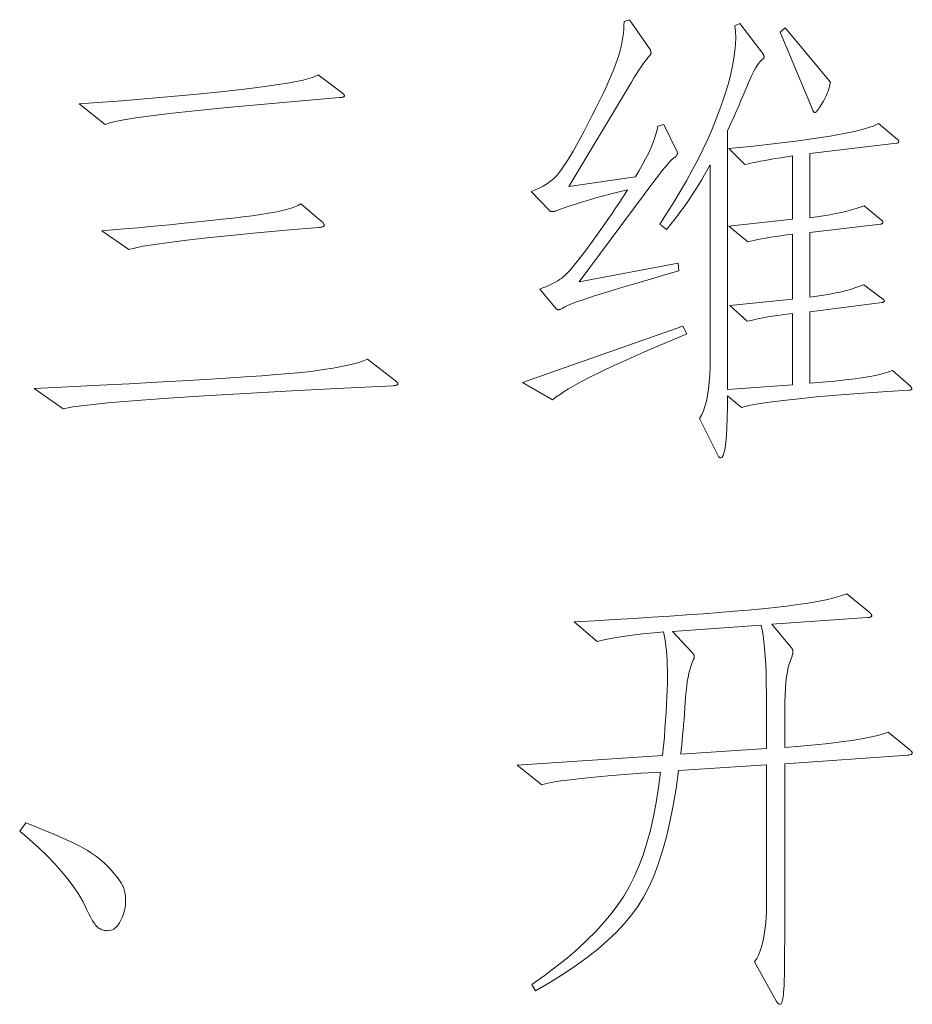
# Model space of a CAD drawing. Extents: x 0 to 1189, y 0 to 841.
# Tile 62 of 129: x 168 to 178, y 87 to 98. Entities that reach past the tile are written whole.
import ezdxf

# ---------------------------------------------------------------- set-up
doc = ezdxf.new("R2010")
doc.units = 0

msp = doc.modelspace()

# ---------------------------------------------------------------- linework, layer by layer
at = {"color": 7, "lineweight": 13}
for points in [[(175.374, 94.886), (175.23, 94.844), (175.097, 94.805), (174.974, 94.769), (174.861, 94.735), (174.758, 94.705), (174.665, 94.677), (174.583, 94.652), (174.511, 94.629), (174.449, 94.61), (174.397, 94.593), (174.353, 94.578), (174.312, 94.564), (174.275, 94.551), (174.241, 94.54), (174.211, 94.528), (174.185, 94.518), (174.163, 94.509), (174.144, 94.501), (174.129, 94.494), (174.118, 94.488), (174.108, 94.482), (174.1, 94.477), (174.092, 94.473), (174.085, 94.469), (174.078, 94.466), (174.072, 94.463), (174.067, 94.461), (174.062, 94.46), (174.058, 94.459), (174.054, 94.459), (174.051, 94.459), (174.048, 94.459), (174.045, 94.459), (174.042, 94.46), (174.04, 94.461), (174.037, 94.462), (174.035, 94.464), (174.032, 94.465), (174.03, 94.467), (174.028, 94.469), (173.848, 94.686), (173.881, 94.698), (173.913, 94.711), (173.942, 94.724), (173.97, 94.737), (173.996, 94.75), (174.021, 94.762), (174.044, 94.776), (174.065, 94.789), (174.084, 94.802), (174.102, 94.815), (174.12, 94.831), (174.142, 94.852), (174.167, 94.878), (174.194, 94.91), (174.225, 94.947), (174.259, 94.989), (174.296, 95.037), (174.337, 95.089), (174.38, 95.147), (174.426, 95.211), (174.474, 95.276), (174.519, 95.339), (174.562, 95.4), (174.603, 95.459), (174.642, 95.516), (174.68, 95.572), (174.715, 95.625), (174.748, 95.676), (174.78, 95.726), (174.809, 95.773), (174.719, 95.752), (174.631, 95.73), (174.545, 95.708), (174.462, 95.685), (174.382, 95.662), (174.304, 95.639), (174.228, 95.615), (174.155, 95.591), (174.085, 95.566), (174.017, 95.541), (174.014, 95.54), (174.011, 95.539), (174.008, 95.538), (174.004, 95.537), (174.001, 95.537), (173.997, 95.536), (173.994, 95.536), (173.99, 95.536), (173.987, 95.535), (173.983, 95.535), (173.979, 95.536), (173.976, 95.536), (173.973, 95.536), (173.97, 95.537), (173.967, 95.538), (173.964, 95.539), (173.961, 95.541), (173.959, 95.542), (173.956, 95.544), (173.954, 95.546), (173.753, 95.757), (173.789, 95.77), (173.822, 95.785), (173.854, 95.8), (173.885, 95.816), (173.914, 95.834), (173.942, 95.852), (173.968, 95.872), (173.993, 95.892), (174.017, 95.914), (174.038, 95.937), (174.061, 95.963), (174.086, 95.997), (174.113, 96.037), (174.144, 96.084), (174.176, 96.137), (174.212, 96.198), (174.25, 96.265), (174.29, 96.339), (174.333, 96.419), (174.379, 96.507), (174.424, 96.595), (174.467, 96.679), (174.506, 96.759), (174.542, 96.833), (174.575, 96.903), (174.605, 96.969), (174.632, 97.03), (174.655, 97.086), (174.676, 97.138), (174.693, 97.185), (174.708, 97.23), (174.722, 97.274), (174.733, 97.319), (174.744, 97.363), (174.752, 97.406), (174.76, 97.45), (174.765, 97.493), (174.769, 97.536), (174.771, 97.578), (174.772, 97.621), (174.83, 97.642), (175.057, 97.314), (175.059, 97.31), (175.061, 97.306), (175.063, 97.302), (175.064, 97.298), (175.065, 97.295), (175.066, 97.291), (175.067, 97.288), (175.067, 97.284), (175.068, 97.281), (175.068, 97.278), (175.068, 97.274), (175.067, 97.271), (175.066, 97.268), (175.065, 97.265), (175.064, 97.262), (175.062, 97.259), (175.06, 97.255), (175.058, 97.252), (175.055, 97.249), (175.052, 97.246), (175.037, 97.23), (175.021, 97.21), (175.002, 97.186), (174.982, 97.158), (174.96, 97.126), (174.935, 97.089), (174.909, 97.049), (174.881, 97.004), (174.852, 96.956), (174.82, 96.903), (174.165, 95.81), (174.899, 95.916), (174.939, 95.985), (174.976, 96.051), (175.009, 96.114), (175.039, 96.175), (175.065, 96.232), (175.088, 96.287), (175.107, 96.338), (175.122, 96.387), (175.134, 96.432), (175.142, 96.475), (175.21, 96.491), (175.353, 96.19), (175.355, 96.184), (175.357, 96.177), (175.357, 96.171), (175.355, 96.164), (175.352, 96.158), (175.348, 96.151), (175.343, 96.144), (175.336, 96.138), (175.328, 96.131), (175.319, 96.124), (175.308, 96.115), (175.294, 96.103), (175.279, 96.088), (175.261, 96.068), (175.241, 96.046), (175.219, 96.019), (175.195, 95.989), (175.169, 95.956), (175.141, 95.919), (175.11, 95.879), (174.281, 94.765), (175.364, 94.971)], [(177.913, 93.619), (177.916, 93.616), (177.919, 93.613), (177.921, 93.61), (177.923, 93.607), (177.925, 93.604), (177.927, 93.601), (177.928, 93.598), (177.928, 93.596), (177.929, 93.593), (177.929, 93.59), (177.929, 93.588), (177.928, 93.585), (177.926, 93.583), (177.924, 93.582), (177.921, 93.58), (177.918, 93.579), (177.914, 93.578), (177.909, 93.577), (177.903, 93.577), (177.897, 93.577), (177.609, 93.558), (177.344, 93.539), (177.102, 93.52), (176.884, 93.501), (176.689, 93.482), (176.516, 93.463), (176.368, 93.444), (176.242, 93.425), (176.14, 93.406), (176.06, 93.387), (175.907, 93.514), (175.906, 93.384), (175.904, 93.268), (175.901, 93.166), (175.895, 93.078), (175.889, 93.003), (175.881, 92.942), (175.871, 92.894), (175.86, 92.86), (175.847, 92.839), (175.833, 92.833), (175.83, 92.833), (175.827, 92.833), (175.824, 92.834), (175.822, 92.835), (175.819, 92.837), (175.816, 92.838), (175.814, 92.84), (175.811, 92.843), (175.809, 92.845), (175.807, 92.848), (175.601, 93.265), (175.623, 93.303), (175.643, 93.348), (175.66, 93.398), (175.675, 93.455), (175.688, 93.518), (175.699, 93.587), (175.707, 93.662), (175.713, 93.744), (175.716, 93.831), (175.717, 93.925), (175.717, 96.048), (175.67, 95.963), (175.622, 95.882), (175.574, 95.804), (175.526, 95.729), (175.478, 95.657), (175.43, 95.588), (175.382, 95.521), (175.334, 95.458), (175.285, 95.398), (175.237, 95.34), (175.163, 95.398), (175.242, 95.519), (175.318, 95.639), (175.389, 95.757), (175.457, 95.874), (175.521, 95.99), (175.581, 96.105), (175.638, 96.218), (175.69, 96.331), (175.738, 96.442), (175.783, 96.552), (175.824, 96.659), (175.86, 96.762), (175.892, 96.862), (175.92, 96.957), (175.944, 97.049), (175.963, 97.136), (175.978, 97.22), (175.988, 97.299), (175.995, 97.375), (175.997, 97.446), (175.997, 97.46), (175.997, 97.473), (175.996, 97.487), (175.995, 97.5), (175.994, 97.512), (175.993, 97.525), (175.992, 97.537), (175.99, 97.55), (175.988, 97.561), (175.986, 97.573), (176.044, 97.6), (176.293, 97.272), (176.296, 97.268), (176.298, 97.264), (176.301, 97.26), (176.303, 97.256), (176.304, 97.252), (176.306, 97.249), (176.307, 97.245), (176.308, 97.242), (176.308, 97.239), (176.308, 97.235), (176.308, 97.232), (176.308, 97.229), (176.307, 97.226), (176.306, 97.223), (176.304, 97.221), (176.303, 97.218), (176.301, 97.216), (176.298, 97.213), (176.296, 97.211), (176.293, 97.209), (176.279, 97.197), (176.264, 97.182), (176.248, 97.162), (176.232, 97.138), (176.215, 97.109), (176.197, 97.077), (176.178, 97.04), (176.159, 96.999), (176.139, 96.954), (176.118, 96.905), (176.097, 96.854), (176.076, 96.804), (176.055, 96.754), (176.034, 96.705), (176.013, 96.657), (175.992, 96.609), (175.971, 96.561), (175.949, 96.514), (175.928, 96.468), (175.907, 96.422), (175.907, 93.582), (176.62, 93.635), (176.62, 94.416), (176.562, 94.41), (176.505, 94.403), (176.451, 94.395), (176.399, 94.388), (176.348, 94.379), (176.299, 94.371), (176.253, 94.362), (176.208, 94.352), (176.165, 94.342), (176.124, 94.332), (175.934, 94.506), (176.62, 94.575), (176.62, 95.287), (176.554, 95.279), (176.492, 95.27), (176.434, 95.262), (176.379, 95.254), (176.328, 95.245), (176.281, 95.237), (176.237, 95.228), (176.198, 95.22), (176.161, 95.211), (176.129, 95.203), (175.923, 95.377), (176.62, 95.451), (176.62, 96.148), (176.554, 96.137), (176.491, 96.127), (176.431, 96.117), (176.374, 96.107), (176.32, 96.098), (176.27, 96.088), (176.222, 96.079), (176.177, 96.07), (176.136, 96.061), (176.097, 96.053), (175.923, 96.227), (176.191, 96.254), (176.436, 96.282), (176.658, 96.309), (176.857, 96.337), (177.033, 96.364), (177.186, 96.392), (177.315, 96.419), (177.421, 96.447), (177.505, 96.474), (177.565, 96.502), (177.771, 96.327), (177.774, 96.325), (177.776, 96.323), (177.779, 96.321), (177.781, 96.318), (177.783, 96.316), (177.784, 96.314), (177.785, 96.311), (177.786, 96.309), (177.786, 96.306), (177.787, 96.304), (177.786, 96.301), (177.786, 96.299), (177.784, 96.296), (177.782, 96.294), (177.78, 96.292), (177.777, 96.291), (177.774, 96.289), (177.77, 96.287), (177.765, 96.286), (177.76, 96.285), (176.81, 96.174), (176.81, 95.467), (176.887, 95.478), (176.961, 95.489), (177.03, 95.501), (177.095, 95.513), (177.157, 95.526), (177.215, 95.54), (177.269, 95.554), (177.318, 95.568), (177.364, 95.583), (177.406, 95.599), (177.597, 95.44), (177.6, 95.438), (177.602, 95.436), (177.605, 95.434), (177.607, 95.432), (177.608, 95.429), (177.61, 95.427), (177.611, 95.424), (177.612, 95.422), (177.612, 95.419), (177.612, 95.417), (177.612, 95.414), (177.611, 95.412), (177.61, 95.409), (177.608, 95.407), (177.606, 95.405), (177.603, 95.404), (177.599, 95.402), (177.595, 95.401), (177.591, 95.399), (177.586, 95.398), (176.81, 95.308), (176.81, 94.596), (176.887, 94.607), (176.96, 94.618), (177.029, 94.63), (177.095, 94.643), (177.156, 94.656), (177.213, 94.671), (177.266, 94.685), (177.315, 94.701), (177.36, 94.716), (177.401, 94.733), (177.607, 94.58), (177.611, 94.577), (177.615, 94.574), (177.618, 94.571), (177.621, 94.568), (177.623, 94.565), (177.625, 94.563), (177.626, 94.56), (177.627, 94.558), (177.628, 94.556), (177.628, 94.554), (177.628, 94.551), (177.627, 94.55), (177.626, 94.548), (177.624, 94.546), (177.622, 94.544), (177.619, 94.543), (177.615, 94.541), (177.611, 94.54), (177.607, 94.539), (177.602, 94.538), (176.81, 94.437), (176.81, 93.651), (176.951, 93.663), (177.081, 93.675), (177.2, 93.688), (177.307, 93.702), (177.404, 93.715), (177.489, 93.73), (177.563, 93.745), (177.626, 93.761), (177.678, 93.777), (177.718, 93.793)], [(177.037, 96.956), (177.031, 96.93), (177.025, 96.906), (177.018, 96.882), (177.01, 96.858), (177.001, 96.835), (176.992, 96.812), (176.982, 96.79), (176.971, 96.768), (176.96, 96.747), (176.947, 96.726), (176.935, 96.706), (176.924, 96.689), (176.913, 96.673), (176.904, 96.66), (176.896, 96.649), (176.888, 96.639), (176.882, 96.632), (176.876, 96.627), (176.872, 96.624), (176.868, 96.623), (176.865, 96.623), (176.862, 96.624), (176.859, 96.625), (176.856, 96.627), (176.854, 96.63), (176.851, 96.632), (176.848, 96.636), (176.846, 96.64), (176.844, 96.644), (176.842, 96.649), (176.483, 97.505), (176.541, 97.552)], [(171.679, 96.839), (171.684, 96.835), (171.688, 96.831), (171.692, 96.827), (171.696, 96.824), (171.699, 96.82), (171.701, 96.817), (171.703, 96.814), (171.704, 96.811), (171.705, 96.808), (171.705, 96.805), (171.705, 96.802), (171.703, 96.8), (171.7, 96.798), (171.697, 96.796), (171.692, 96.794), (171.686, 96.792), (171.679, 96.79), (171.671, 96.789), (171.662, 96.788), (171.652, 96.787), (171.197, 96.748), (170.786, 96.712), (170.419, 96.678), (170.096, 96.646), (169.817, 96.615), (169.581, 96.586), (169.39, 96.56), (169.243, 96.535), (169.14, 96.512), (169.081, 96.491), (168.796, 96.718), (169.261, 96.753), (169.68, 96.788), (170.054, 96.822), (170.383, 96.855), (170.668, 96.887), (170.907, 96.918), (171.102, 96.949), (171.251, 96.978), (171.355, 97.007), (171.415, 97.035)], [(171.446, 95.435), (171.453, 95.429), (171.46, 95.423), (171.465, 95.417), (171.47, 95.412), (171.474, 95.407), (171.478, 95.402), (171.48, 95.397), (171.482, 95.393), (171.483, 95.389), (171.483, 95.385), (171.483, 95.381), (171.481, 95.378), (171.478, 95.375), (171.473, 95.372), (171.468, 95.37), (171.461, 95.368), (171.452, 95.366), (171.443, 95.364), (171.432, 95.362), (171.42, 95.361), (171.066, 95.33), (170.744, 95.301), (170.455, 95.273), (170.198, 95.246), (169.974, 95.221), (169.782, 95.198), (169.623, 95.176), (169.496, 95.155), (169.402, 95.136), (169.34, 95.118), (169.044, 95.324), (169.245, 95.342), (169.436, 95.359), (169.616, 95.376), (169.786, 95.392), (169.946, 95.407), (170.095, 95.422), (170.235, 95.437), (170.364, 95.451), (170.483, 95.464), (170.591, 95.477), (170.691, 95.49), (170.782, 95.503), (170.866, 95.517), (170.941, 95.531), (171.008, 95.545), (171.068, 95.559), (171.119, 95.574), (171.162, 95.589), (171.197, 95.604), (171.225, 95.62)], [(175.459, 94.195), (175.331, 94.14), (175.211, 94.088), (175.097, 94.039), (174.99, 93.992), (174.89, 93.948), (174.797, 93.906), (174.712, 93.868), (174.632, 93.831), (174.56, 93.798), (174.495, 93.767), (174.434, 93.737), (174.376, 93.708), (174.32, 93.678), (174.265, 93.649), (174.213, 93.619), (174.163, 93.59), (174.116, 93.56), (174.07, 93.53), (174.027, 93.501), (173.986, 93.471), (173.658, 93.661), (175.416, 94.279)], [(172.265, 93.677), (172.27, 93.673), (172.274, 93.669), (172.278, 93.665), (172.282, 93.662), (172.285, 93.658), (172.287, 93.655), (172.289, 93.652), (172.29, 93.649), (172.291, 93.646), (172.291, 93.643), (172.291, 93.64), (172.289, 93.638), (172.286, 93.636), (172.283, 93.634), (172.278, 93.632), (172.272, 93.63), (172.265, 93.628), (172.257, 93.627), (172.248, 93.626), (172.238, 93.624), (171.621, 93.594), (171.06, 93.565), (170.555, 93.537), (170.108, 93.51), (169.718, 93.485), (169.384, 93.46), (169.107, 93.436), (168.887, 93.413), (168.723, 93.392), (168.617, 93.371), (168.3, 93.593), (168.672, 93.611), (169.02, 93.629), (169.344, 93.646), (169.645, 93.663), (169.923, 93.679), (170.177, 93.693), (170.407, 93.708), (170.614, 93.721), (170.798, 93.734), (170.958, 93.746), (171.102, 93.758), (171.236, 93.771), (171.36, 93.785), (171.474, 93.801), (171.579, 93.817), (171.674, 93.835), (171.76, 93.853), (171.836, 93.873), (171.902, 93.893), (171.959, 93.915)], [(177.903, 89.633), (177.909, 89.628), (177.914, 89.623), (177.919, 89.619), (177.923, 89.614), (177.926, 89.61), (177.929, 89.606), (177.932, 89.602), (177.933, 89.598), (177.934, 89.595), (177.934, 89.591), (177.934, 89.588), (177.932, 89.585), (177.93, 89.583), (177.927, 89.58), (177.923, 89.578), (177.917, 89.576), (177.911, 89.574), (177.904, 89.573), (177.896, 89.571), (177.887, 89.57), (176.535, 89.475), (176.535, 87.796), (176.535, 87.663), (176.535, 87.54), (176.534, 87.429), (176.533, 87.329), (176.532, 87.241), (176.531, 87.164), (176.529, 87.098), (176.527, 87.043), (176.525, 87), (176.522, 86.968), (176.52, 86.942), (176.517, 86.92), (176.513, 86.9), (176.51, 86.883), (176.506, 86.869), (176.503, 86.857), (176.499, 86.847), (176.494, 86.841), (176.49, 86.837), (176.485, 86.836), (176.481, 86.836), (176.476, 86.837), (176.472, 86.838), (176.468, 86.841), (176.464, 86.844), (176.46, 86.847), (176.456, 86.851), (176.452, 86.856), (176.449, 86.861), (176.446, 86.867), (176.203, 87.3), (176.228, 87.339), (176.25, 87.384), (176.27, 87.435), (176.287, 87.492), (176.302, 87.555), (176.314, 87.624), (176.323, 87.699), (176.33, 87.78), (176.334, 87.867), (176.335, 87.96), (176.335, 89.465), (175.369, 89.401), (175.342, 89.203), (175.31, 89.016), (175.275, 88.839), (175.237, 88.674), (175.194, 88.519), (175.147, 88.375), (175.097, 88.243), (175.043, 88.121), (174.985, 88.01), (174.923, 87.91), (174.854, 87.816), (174.776, 87.722), (174.688, 87.628), (174.59, 87.535), (174.483, 87.442), (174.366, 87.35), (174.239, 87.257), (174.103, 87.166), (173.957, 87.074), (173.801, 86.983), (173.759, 87.052), (173.896, 87.149), (174.025, 87.246), (174.147, 87.343), (174.26, 87.441), (174.365, 87.538), (174.462, 87.635), (174.551, 87.732), (174.632, 87.829), (174.705, 87.926), (174.77, 88.023), (174.828, 88.124), (174.883, 88.233), (174.933, 88.35), (174.98, 88.474), (175.022, 88.607), (175.061, 88.747), (175.095, 88.895), (175.125, 89.05), (175.151, 89.214), (175.173, 89.385), (174.965, 89.372), (174.773, 89.358), (174.599, 89.344), (174.443, 89.33), (174.304, 89.315), (174.182, 89.301), (174.078, 89.287), (173.991, 89.272), (173.922, 89.258), (173.87, 89.243), (173.6, 89.459), (175.195, 89.565), (175.205, 89.668), (175.214, 89.767), (175.221, 89.862), (175.228, 89.953), (175.234, 90.041), (175.239, 90.125), (175.243, 90.206), (175.245, 90.283), (175.247, 90.356), (175.247, 90.425), (175.247, 90.491), (175.246, 90.553), (175.244, 90.612), (175.241, 90.667), (175.237, 90.718), (175.232, 90.766), (175.227, 90.81), (175.22, 90.851), (175.213, 90.888), (175.205, 90.922), (175.103, 90.913), (175.007, 90.904), (174.918, 90.894), (174.835, 90.884), (174.759, 90.874), (174.689, 90.863), (174.626, 90.852), (174.57, 90.84), (174.52, 90.828), (174.477, 90.816), (174.223, 91.032), (174.449, 91.045), (174.666, 91.058), (174.877, 91.071), (175.079, 91.084), (175.274, 91.096), (175.462, 91.109), (175.642, 91.122), (175.815, 91.135), (175.979, 91.149), (176.137, 91.162), (176.286, 91.175), (176.426, 91.19), (176.557, 91.205), (176.678, 91.222), (176.791, 91.239), (176.894, 91.257), (176.988, 91.276), (177.074, 91.296), (177.15, 91.317), (177.216, 91.339), (177.459, 91.143), (177.465, 91.137), (177.471, 91.131), (177.475, 91.126), (177.48, 91.121), (177.483, 91.116), (177.486, 91.112), (177.488, 91.108), (177.49, 91.104), (177.491, 91.101), (177.491, 91.098), (177.49, 91.096), (177.489, 91.093), (177.487, 91.091), (177.483, 91.089), (177.479, 91.087), (177.474, 91.085), (177.468, 91.084), (177.461, 91.082), (177.452, 91.081), (177.443, 91.08), (176.393, 91.006), (176.604, 90.753), (176.608, 90.748), (176.612, 90.744), (176.615, 90.74), (176.618, 90.735), (176.62, 90.731), (176.622, 90.726), (176.623, 90.722), (176.624, 90.717), (176.625, 90.712), (176.625, 90.708), (176.625, 90.703), (176.625, 90.698), (176.624, 90.693), (176.624, 90.688), (176.623, 90.683), (176.621, 90.678), (176.62, 90.673), (176.618, 90.668), (176.617, 90.663), (176.615, 90.658), (176.6, 90.621), (176.586, 90.58), (176.574, 90.534), (176.564, 90.484), (176.555, 90.428), (176.548, 90.367), (176.543, 90.302), (176.539, 90.232), (176.536, 90.157), (176.535, 90.077), (176.535, 89.655), (176.709, 89.669), (176.87, 89.683), (177.017, 89.699), (177.15, 89.715), (177.271, 89.731), (177.377, 89.748), (177.471, 89.766), (177.551, 89.785), (177.617, 89.804), (177.67, 89.824)], [(176.335, 89.644), (176.335, 90.109), (176.334, 90.234), (176.333, 90.352), (176.33, 90.461), (176.326, 90.562), (176.32, 90.655), (176.314, 90.74), (176.306, 90.816), (176.298, 90.884), (176.288, 90.944), (176.277, 90.995), (175.305, 90.927), (175.511, 90.705), (175.517, 90.699), (175.523, 90.693), (175.527, 90.687), (175.532, 90.681), (175.535, 90.676), (175.538, 90.671), (175.54, 90.666), (175.542, 90.661), (175.543, 90.657), (175.543, 90.652), (175.543, 90.648), (175.542, 90.644), (175.542, 90.639), (175.54, 90.635), (175.539, 90.63), (175.537, 90.625), (175.535, 90.62), (175.533, 90.615), (175.53, 90.61), (175.527, 90.605), (175.515, 90.577), (175.503, 90.544), (175.493, 90.508), (175.483, 90.468), (175.474, 90.425), (175.466, 90.377), (175.459, 90.326), (175.453, 90.27), (175.447, 90.211), (175.443, 90.148), (175.438, 90.084), (175.434, 90.022), (175.43, 89.961), (175.425, 89.902), (175.42, 89.844), (175.415, 89.788), (175.411, 89.734), (175.406, 89.681), (175.4, 89.63), (175.395, 89.581)], [(168.21, 88.826), (168.286, 88.797), (168.357, 88.768), (168.425, 88.741), (168.49, 88.714), (168.551, 88.688), (168.608, 88.663), (168.662, 88.638), (168.712, 88.615), (168.759, 88.592), (168.802, 88.57), (168.842, 88.548), (168.881, 88.526), (168.917, 88.503), (168.952, 88.479), (168.986, 88.456), (169.017, 88.431), (169.047, 88.407), (169.075, 88.381), (169.102, 88.356), (169.126, 88.33), (169.149, 88.304), (169.17, 88.28), (169.19, 88.257), (169.207, 88.235), (169.223, 88.215), (169.237, 88.196), (169.249, 88.178), (169.259, 88.162), (169.267, 88.148), (169.274, 88.134), (169.28, 88.121), (169.285, 88.107), (169.289, 88.092), (169.293, 88.077), (169.296, 88.06), (169.299, 88.043), (169.301, 88.025), (169.302, 88.006), (169.303, 87.986), (169.303, 87.965), (169.303, 87.944), (169.301, 87.923), (169.298, 87.902), (169.294, 87.88), (169.289, 87.859), (169.283, 87.838), (169.276, 87.816), (169.268, 87.795), (169.258, 87.773), (169.248, 87.752), (169.236, 87.731), (169.225, 87.713), (169.213, 87.696), (169.2, 87.682), (169.187, 87.67), (169.174, 87.661), (169.16, 87.653), (169.146, 87.648), (169.131, 87.644), (169.116, 87.643), (169.101, 87.644), (169.086, 87.645), (169.073, 87.647), (169.06, 87.65), (169.047, 87.653), (169.035, 87.658), (169.024, 87.663), (169.014, 87.669), (169.004, 87.675), (168.994, 87.683), (168.985, 87.692), (168.975, 87.703), (168.965, 87.717), (168.954, 87.734), (168.942, 87.752), (168.93, 87.773), (168.917, 87.797), (168.904, 87.822), (168.89, 87.85), (168.876, 87.881), (168.837, 87.96), (168.79, 88.04), (168.736, 88.122), (168.675, 88.205), (168.605, 88.29), (168.528, 88.376), (168.443, 88.464), (168.35, 88.553), (168.25, 88.644), (168.142, 88.736)]]:
    msp.add_lwpolyline(points, close=True, dxfattribs=at)

doc.saveas('drawing.dxf')
